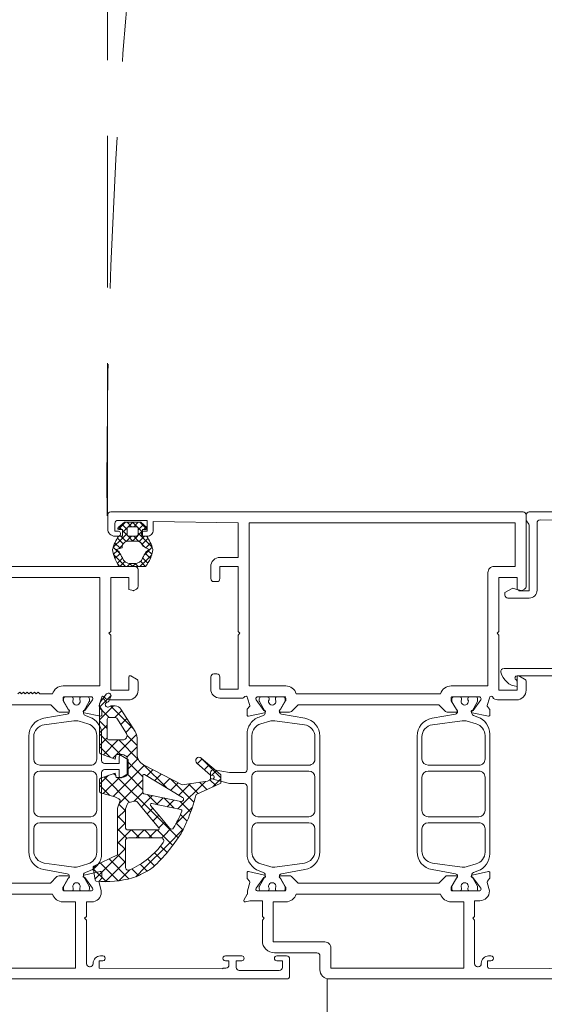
# Model space of a CAD drawing. Header units: millimetres. Extents: x 3652085 to 3778338, y -303702 to -273644.
# Tile 180 of 256: x 3692539 to 3692626, y -287262 to -287100. Entities that reach past the tile are written whole.
import ezdxf

# ---------------------------------------------------------------- set-up
doc = ezdxf.new("R2010")
doc.units = ezdxf.units.MM
doc.header["$PDMODE"] = 34
doc.linetypes.add('DASHED', pattern=[0.75, 0.5, -0.25])
doc.linetypes.add('HIDDEN2', pattern=[4.7625, 3.175, -1.5875])
doc.layers.add('!!!! BALCONY', color=7, linetype='Continuous')
doc.layers.add('DIM-03    (HAUSART)', color=111, linetype='Continuous', lineweight=5)
doc.styles.add('1-20 Eng HA', font='arial.ttf', dxfattribs={"height": 40})
doc.dimstyles.new('1-20 Eng HA', dxfattribs={"dimtxt": 40, "dimasz": 16, "dimexe": 16, "dimexo": 5, "dimgap": 5, "dimtad": 1, "dimdec": 0, "dimlfac": -1, "dimzin": 0, "dimdsep": 46, "dimtxsty": '1-20 Eng HA', "dimblk": 'OBLIQUE', "dimcen": 0.09, "dimdle": 16, "dimclrd": 256, "dimclre": 256, "dimclrt": 256, "dimadec": 0, "dimazin": 0, "dimtfac": 1, "dimtdec": 0, "dimtofl": 0, "dimtmove": 0, "dimatfit": 3, "dimldrblk": 'OBLIQUE', "dimfxl": 1, "dimtolj": 1, "dimtzin": 0, "dimlwe": 0, "dimarcsym": 0})

# ---------------------------------------------------------------- blocks, each defined once
blk = doc.blocks.new('_Oblique')
at = {"color": 0, "linetype": 'ByBlock', "lineweight": -2}
blk.add_line((-0.5, -0.5), (0.5, 0.5), dxfattribs=at)
blk = doc.blocks.new('*D489')
at = {"layer": 'Defpoints', "color": 0, "lineweight": 0, "transparency": 16777216}
for p in [(3693504.42, -287255.88), (3692504.52, -287257.7), (3693504.42, -287517)]:
    blk.add_point(p, dxfattribs=at)
at = {"layer": 'DIM-03    (HAUSART)', "linetype": 'HIDDEN2', "lineweight": 0, "transparency": 16777216}
for p, q in [((3693504.42, -287260.88), (3693504.42, -287533)), ((3692504.52, -287262.7), (3692504.52, -287533))]:
    blk.add_line(p, q, dxfattribs=at)
at = {"layer": 'DIM-03    (HAUSART)', "lineweight": -2, "transparency": 16777216}
blk.add_line((3692488.52, -287517), (3693520.42, -287517), dxfattribs=at)
at = {"layer": 'DIM-03    (HAUSART)', "lineweight": -2, "transparency": 16777216, "xscale": 16, "yscale": 16, "zscale": 16, "rotation": 180}
blk.add_blockref('_Oblique', (3692504.52, -287517), dxfattribs=at)
at = {"layer": 'DIM-03    (HAUSART)', "lineweight": -2, "transparency": 16777216, "xscale": 16, "yscale": 16, "zscale": 16}
blk.add_blockref('_Oblique', (3693504.42, -287517), dxfattribs=at)
at = {"layer": 'DIM-03    (HAUSART)', "lineweight": 0, "transparency": 16777216, "insert": (3693004.47, -287491.58), "char_height": 40, "attachment_point": 5, "style": '1-20 Eng HA'}
blk.add_mtext('\\A1;1000', dxfattribs=at)
blk = doc.blocks.new('W_02')
at = {"color": 252, "lineweight": 0}
for p, q in [((909.93, -8.22), (911.08, -7.07)), ((910.43, -8.27), (910.02, -7.85)), ((910.51, -7.43), (911.4, -8.32)), ((912.29, -7.07), (910.65, -8.7)), ((912.1, -7.82), (911.35, -7.07)), ((912.27, -7.07), (913.07, -7.87)), ((912.46, -7.82), (913.21, -7.07)), ((913.15, -7.95), (913.95, -8.75)), ((914.07, -7.41), (913.2, -8.28)), ((914.64, -8.24), (913.47, -7.07)), ((914.13, -8.27), (914.57, -7.83)), ((909.07, -11.2), (911.4, -8.87)), ((910.73, -10.69), (909.75, -9.71)), ((909.99, -9.37), (909.94, -9.42)), ((910.33, -9.37), (911.21, -10.25)), ((912.33, -10.17), (910.65, -8.49)), ((912.11, -9.37), (911.24, -10.24)), ((912.23, -10.17), (913.1, -9.3)), ((912.45, -9.37), (913.29, -10.21)), ((913.13, -9.26), (913.95, -8.44)), ((914.13, -9.84), (913.2, -8.92)), ((913.89, -9.71), (913.36, -10.24)), ((914.23, -9.37), (913.89, -9.71)), ((914.48, -10.04), (914.81, -9.7)), ((914.57, -9.37), (914.67, -9.47)), ((910.35, -12.43), (909.09, -11.16)), ((909.34, -10.5), (910.11, -11.28)), ((910.68, -10.8), (910.3, -11.18)), ((913.86, -10.66), (914.48, -10.04)), ((913.96, -10.88), (914.49, -11.41)), ((915.49, -11.2), (914.13, -9.84)), ((914.3, -12.33), (915.47, -11.16)), ((915.22, -10.5), (914.35, -11.37)), ((909.77, -11.71), (909.12, -12.36)), ((909.13, -12.42), (909.97, -13.25)), ((909.35, -13.04), (910.21, -12.18)), ((910.63, -12.97), (910.26, -13.35)), ((915.43, -12.41), (913.48, -14.37)), ((915.22, -13.06), (914.37, -12.21)), ((914.81, -11.73), (915.44, -12.36)), ((910.26, -13.35), (909.76, -13.84)), ((909.97, -13.25), (911.08, -14.37)), ((910.17, -14.37), (910.06, -14.26)), ((910.15, -14.37), (910.95, -13.57)), ((910.95, -13.57), (911, -13.52)), ((911.87, -13.85), (911.35, -14.37)), ((912.29, -14.37), (911.77, -13.85)), ((912.27, -14.37), (912.79, -13.85)), ((912.69, -13.85), (913.2, -14.37)), ((914.41, -14.37), (913.58, -13.54)), ((913.95, -13), (914.83, -13.87)), ((914.39, -14.37), (914.74, -14.01)), ((851.88, -36.37), (851.88, -36.37)), ((851.88, -36.37), (851.88, -36.37))]:
    blk.add_line(p, q, dxfattribs=at)
at = {"lineweight": 0}
for p, q in [((915.84, -35.65), (917.73, -37.55)), ((917.17, -36.14), (916.54, -36.77)), ((915.94, -37.37), (912.1, -41.21)), ((914.08, -38.14), (915.2, -39.26)), ((915.42, -37.36), (917.73, -39.67)), ((917.73, -37.7), (916.17, -39.26)), ((913.25, -39.43), (914.25, -40.43)), ((917.73, -39.82), (916.46, -41.09)), ((916.46, -40.52), (917.73, -41.79)), ((911.64, -42.07), (913.72, -44.14)), ((912.42, -40.72), (913.42, -41.72)), ((917.73, -41.95), (914.3, -45.37)), ((914.59, -42.96), (911.34, -46.22)), ((913.2, -42.23), (911.56, -43.87)), ((914.66, -42.96), (914.83, -43.14)), ((914.83, -43.14), (917.11, -45.41)), ((916.46, -42.64), (917.73, -43.91)), ((911.56, -44.1), (912.6, -45.14)), ((912.6, -45.14), (913.24, -45.78)), ((913.72, -44.14), (914.95, -45.37)), ((915.02, -45.44), (915.55, -45.98)), ((917.73, -44.07), (915.97, -45.82)), ((901.05, -45.9), (897.73, -49.22)), ((899.67, -47.07), (900.48, -47.87)), ((900.81, -46.09), (901.6, -46.87)), ((910.48, -47.08), (906.72, -50.83)), ((913.21, -46.46), (910.61, -49.06)), ((911.4, -46.07), (911.48, -46.15)), ((911.48, -46.15), (913.21, -47.88)), ((898.53, -48.04), (899.29, -48.81)), ((907.56, -48.59), (908.64, -49.67)), ((908.96, -47.87), (909.97, -48.88)), ((910.35, -47.14), (915.49, -52.27)), ((913.21, -48.58), (910.61, -51.18)), ((915.42, -48.5), (915.08, -48.83)), ((897.73, -49.37), (899.08, -50.72)), ((899.55, -49.52), (898.58, -50.49)), ((901.25, -49.94), (900.04, -51.15)), ((900.28, -49.8), (904.83, -54.34)), ((903.09, -50.22), (901.49, -51.82)), ((906.07, -49.37), (902.18, -53.25)), ((902.77, -50.17), (904.67, -52.07)), ((904.77, -50.04), (906, -51.27)), ((906.16, -49.31), (907.32, -50.47)), ((914.77, -49.15), (908.98, -54.94)), ((910.61, -49.52), (914.53, -53.44)), ((916.97, -49.06), (912.78, -53.26)), ((914.48, -49.15), (917.14, -51.8)), ((916.26, -48.8), (917.73, -50.27)), ((910.61, -51.64), (912.04, -53.07)), ((917.73, -50.43), (916.04, -52.12)), ((904.46, -53.09), (902.71, -54.85)), ((907.15, -52.53), (905.46, -54.21)), ((905.48, -52.88), (906.58, -53.98)), ((907.24, -52.51), (908.33, -53.61)), ((909.83, -51.96), (908.15, -53.65)), ((908.99, -52.14), (909.77, -52.92)), ((909.77, -52.92), (910.84, -53.99)), ((902.44, -54.07), (905.16, -56.8)), ((908.98, -54.94), (907.61, -56.3)), ((908.95, -54.22), (909.88, -55.15)), ((914.58, -53.58), (913.49, -54.67)), ((913.49, -54.52), (914.79, -55.82)), ((904.4, -55.27), (903.31, -56.36)), ((905.1, -56.69), (903.99, -57.81)), ((907.61, -56.3), (904.79, -59.13)), ((907.03, -56.54), (907.45, -56.97)), ((907.99, -55.38), (908.91, -56.31)), ((914.79, -55.49), (913.49, -56.79)), ((913.49, -56.64), (914.79, -57.94)), ((903.93, -57.68), (906.64, -60.4)), ((906.02, -57.65), (907.05, -58.68)), ((908.23, -57.81), (906.95, -59.09)), ((907.45, -56.97), (907.95, -57.47)), ((908.29, -57.81), (909.59, -59.11)), ((910.35, -57.81), (909.05, -59.11)), ((910.41, -57.81), (911.71, -59.11)), ((912.47, -57.81), (911.17, -59.11)), ((912.54, -57.81), (914.79, -60.06)), ((914.79, -57.61), (913.23, -59.17)), ((906.95, -59.09), (905.67, -60.37)), ((907.05, -58.68), (907.5, -59.13)), ((914.79, -59.74), (913.49, -61.04)), ((907.69, -60.47), (906.61, -61.55)), ((906.64, -60.4), (910.21, -63.97)), ((908.7, -61.58), (907.61, -62.67)), ((913.49, -60.88), (918.52, -65.91)), ((909.77, -62.63), (908.68, -63.72)), ((909.82, -62.58), (909.77, -62.63)), ((916.18, -62.59), (912.89, -65.87)), ((914.79, -61.86), (913.49, -63.16)), ((913.49, -63), (916.82, -66.34)), ((917.61, -63.28), (914.69, -66.2)), ((910.3, -64.23), (909.91, -64.61)), ((910.21, -63.97), (911.77, -65.53)), ((911.06, -63.47), (910.3, -64.23)), ((912.42, -64.23), (911.31, -65.33)), ((912.75, -64.39), (914.54, -66.18)), ((918.76, -64.25), (916.67, -66.33)), ((918.38, -63.66), (918.79, -64.06))]:
    blk.add_line(p, q, dxfattribs=at)
at = {"linetype": 'DASHED', "lineweight": 5, "ltscale": 50}
blk.add_lwpolyline([(7.58, 916.5, -0.413718), (916.51, -6.03, -0.413718)], format="xyb", dxfattribs=at)
at = {"color": 252, "lineweight": 0}
for points in [[(825.37, -6.83), (845.1, -6.68, -0.416523), (845.6, -7.18), (845.6, -18.27, 0.414161), (846.9, -19.57), (850.4, -19.57, 0.414214), (850.9, -19.07), (850.9, -18.67), (849.6, -17.92), (848.6, -18.28), (848.6, -18.37), (846.9, -18.37), (846.9, -7.58, -0.19885), (847.05, -7.22), (847.26, -7.02, 0.19885), (847.4, -6.66), (847.4, -5.87, 0.414227), (846.9, -5.37), (822.9, -5.37, 0.4142)], [(824.61, -32.37), (848.9, -32.37, -0.739503), (849.11, -33, 0.242223), (848.9, -33.41), (848.9, -34.15, 0.326592), (851.55, -31.8, 0.49432), (851.05, -31.17), (824.75, -31.17, -0.416011)], [(833.4, -80.72), (853.61, -80.57, 0.412055), (853.8, -80.37), (853.8, -79.37), (853.2, -79.37, -1.00125), (853.2, -78.57), (853.6, -78.57, -0.414214), (854.8, -79.77), (854.8, -79.87, 0.414214), (855.3, -80.37), (855.4, -80.37, 0.414214), (855.9, -79.87), (855.9, -72.67), (856.2, -72.37), (855.9, -72.07), (855.9, -69.47), (855.05, -69.47, -0.414214), (853.45, -67.87), (853.81, -66.45, 0.248868), (853.78, -66.27), (853.42, -65.83, -0.171386), (853.38, -65.7), (853.38, -64.87, -0.479656), (853.62, -64.68), (856.29, -65.27, -1.18732), (856.17, -65.64), (854.9, -67.4, 0.522696), (855.05, -67.87), (859.57, -67.87, 0.414214), (859.77, -67.67), (859.77, -67.32, 0.131688), (859.74, -67.22), (858.9, -65.77, -1), (858.9, -65.37), (860.4, -65.37, -0.17265), (860.72, -65.48), (861.81, -66.57), (885, -66.57), (886.09, -65.48, -0.17265), (886.4, -65.37), (887.9, -65.37, -1), (887.9, -65.77), (887.06, -67.22, 0.131688), (887.04, -67.32), (887.04, -67.67, 0.414214), (887.24, -67.87), (891.75, -67.87, 0.522696), (891.9, -67.4), (890.64, -65.64, -1.18732), (890.52, -65.27), (893.18, -64.68, -0.479656), (893.43, -64.87), (893.43, -65.7, -0.171386), (893.38, -65.83), (893.03, -66.27, 0.248868), (892.99, -66.45), (893.35, -67.87), (893.35, -68.32, 0.131627), (893.38, -68.42), (893.93, -69.37, -0.66317), (893.7, -69.66), (892.97, -69.47, 0.062522), (892.92, -69.47), (890.9, -69.47), (890.9, -72.07), (890.6, -72.37), (890.9, -72.67), (890.9, -76.07, -0.41421), (888.9, -78.07), (881.9, -78.07, 0.414214), (881.4, -78.57), (881.4, -80.87, -0.414214), (879.9, -82.37), (879.9, -82.37), (822.9, -82.37, -0.414214)]]:
    blk.add_lwpolyline(points, format="xyb", dxfattribs=at)
for points in [[(847.9, -5.37), (915.9, -5.37, -0.414214), (916.4, -5.87), (916.4, -8.17, -0.414214), (915.2, -9.37), (914.6, -9.37, -0.414214), (914.3, -9.07), (914.3, -8.87, -0.414214), (914.6, -8.57), (915.2, -8.57), (915.2, -7.27, 0.414214), (914.7, -6.77), (909.9, -6.77), (909.9, -8.57), (910.5, -8.57, -0.414214), (910.8, -8.87), (910.8, -9.07, -0.414214), (910.5, -9.37), (909.9, -9.37, -0.414214), (908.9, -8.37), (908.9, -6.97), (894.9, -7.17), (894.9, -12.87), (897.9, -12.87, -0.414214), (899.4, -14.37), (899.4, -16.37, -0.414214), (898.9, -16.87), (898.4, -16.87, -0.414214), (897.9, -16.37), (897.9, -14.37), (894.9, -14.37), (894.9, -25.07), (894.6, -25.37), (894.9, -25.67), (894.9, -34.57), (897.9, -34.57), (897.9, -32.57, -0.414214), (898.4, -32.07), (898.9, -32.07, -0.414214), (899.4, -32.57), (899.4, -34.57, -0.414214), (897.9, -36.07), (894.11, -36.07, -0.299438), (893.93, -35.95, 0.8147), (893.35, -36.07), (892.99, -37.28, 0.248868), (893.03, -37.47), (893.38, -37.91, -0.171386), (893.43, -38.03), (893.43, -38.86, -0.479656), (893.19, -39.06), (890.52, -38.47, -1.18732), (890.64, -38.09), (891.9, -36.34, 0.522696), (891.75, -35.87), (887.24, -35.87, 0.414214), (887.04, -36.07), (887.04, -36.41, 0.131688), (887.07, -36.51), (887.9, -37.97, -1), (887.9, -38.37), (886.4, -38.37, -0.17265), (886.09, -38.26), (885, -37.17), (861.81, -37.17), (860.72, -38.26, -0.17265), (860.4, -38.37), (858.9, -38.37, -1), (858.9, -37.97), (859.74, -36.51, 0.131688), (859.77, -36.41), (859.77, -36.07, 0.414214), (859.57, -35.87), (855.05, -35.87, 0.522696), (854.9, -36.34), (856.16, -38.09, -1.18732), (856.29, -38.47), (853.62, -39.06, -0.479656), (853.38, -38.86), (853.38, -38.03, -0.171386), (853.42, -37.91), (853.78, -37.47, 0.248868), (853.81, -37.28), (853.45, -36.07, 0.879905), (852.86, -35.99, -0.186234), (852.78, -36.11, -0.146116), (851.9, -36.37), (849, -36.37, -0.414214), (847.4, -34.77), (847.4, -33.38, -0.267946), (847.65, -32.94), (848.6, -32.4, -0.57735), (848.9, -32.57), (848.9, -34.77), (851.9, -34.77), (851.9, -25.67), (852.2, -25.37), (851.9, -25.07), (851.9, -16.17), (848.9, -16.17), (848.9, -18.17), (848.23, -18.35, -0.198991), (848.08, -18.33), (847.65, -18.08, -0.267858), (847.4, -17.65), (847.4, -5.87, -0.414214), (847.9, -5.37)], [(847.9, -5.37), (915.9, -5.37, -0.414214), (916.4, -5.87), (916.4, -8.17, -0.414214), (915.2, -9.37), (914.6, -9.37, -0.414214), (914.3, -9.07), (914.3, -8.87, -0.414214), (914.6, -8.57), (915.2, -8.57), (915.2, -7.27, 0.414214), (914.7, -6.77), (909.9, -6.77), (909.9, -8.57), (910.5, -8.57, -0.414214), (910.8, -8.87), (910.8, -9.07, -0.414214), (910.5, -9.37), (909.9, -9.37, -0.414214), (908.9, -8.37), (908.9, -6.97), (894.9, -7.17), (894.9, -12.87), (897.9, -12.87, -0.414214), (899.4, -14.37), (899.4, -16.37, -0.414214), (898.9, -16.87), (898.4, -16.87, -0.414214), (897.9, -16.37), (897.9, -14.37), (894.9, -14.37), (894.9, -25.07), (894.6, -25.37), (894.9, -25.67), (894.9, -34.57), (897.9, -34.57), (897.9, -32.57, -0.414214), (898.4, -32.07), (898.9, -32.07, -0.414214), (899.4, -32.57), (899.4, -34.57, -0.414214), (897.9, -36.07), (894.11, -36.07, -0.299438), (893.93, -35.95, 0.8147), (893.35, -36.07), (892.99, -37.28, 0.248868), (893.03, -37.47), (893.38, -37.91, -0.171386), (893.43, -38.03), (893.43, -38.86, -0.479656), (893.19, -39.06), (890.52, -38.47, -1.18732), (890.64, -38.09), (891.9, -36.34, 0.522696), (891.75, -35.87), (887.24, -35.87, 0.414214), (887.04, -36.07), (887.04, -36.41, 0.131688), (887.07, -36.51), (887.9, -37.97, -1), (887.9, -38.37), (886.4, -38.37, -0.17265), (886.09, -38.26), (885, -37.17), (861.81, -37.17), (860.72, -38.26, -0.17265), (860.4, -38.37), (858.9, -38.37, -1), (858.9, -37.97), (859.74, -36.51, 0.131688), (859.77, -36.41), (859.77, -36.07, 0.414214), (859.57, -35.87), (855.05, -35.87, 0.522696), (854.9, -36.34), (856.16, -38.09, -1.18732), (856.29, -38.47), (853.62, -39.06, -0.479656), (853.38, -38.86), (853.38, -38.03, -0.171386), (853.42, -37.91), (853.78, -37.47, 0.248868), (853.81, -37.28), (853.45, -36.07, 0.879905), (852.86, -35.99, -0.186234), (852.78, -36.11, -0.146116), (851.9, -36.37), (849, -36.37, -0.414214), (847.4, -34.77), (847.4, -33.38, -0.267946), (847.65, -32.94), (848.6, -32.4, -0.57735), (848.9, -32.57), (848.9, -34.77), (851.9, -34.77), (851.9, -25.67), (852.2, -25.37), (851.9, -25.07), (851.9, -16.17), (848.9, -16.17), (848.9, -18.17), (848.23, -18.35, -0.198991), (848.08, -18.33), (847.65, -18.08, -0.267858), (847.4, -17.65), (847.4, -5.87, -0.414214), (847.9, -5.37)], [(871.15, -7.17), (849.2, -7.17), (849.2, -14.37), (852.7, -14.37, -0.414214), (853.7, -15.37), (853.7, -34.07), (859.77, -34.07, -0.333976), (861.5, -35.37), (885.31, -35.37, -0.333976), (887.04, -34.07), (893.1, -34.07), (893.1, -7.17), (871.15, -7.17)], [(871.15, -7.17), (849.2, -7.17), (849.2, -14.37), (852.7, -14.37, -0.414214), (853.7, -15.37), (853.7, -34.07), (859.77, -34.07, -0.333976), (861.5, -35.37), (885.31, -35.37, -0.333976), (887.04, -34.07), (893.1, -34.07), (893.1, -7.17), (871.15, -7.17)], [(908.96, -11.57, 0.069459), (909.36, -13.05, 0.069459), (910.14, -14.37, -0.000593), (914.51, -14.37, 0.122996), (915.6, -11.58, 0.041051), (915.19, -10.43, 0.041051), (914.6, -9.37), (913.95, -9.37), (913.95, -8.27), (914.54, -8.27, 0.680876), (914.68, -7.92), (913.65, -7.07), (910.95, -7.07), (909.93, -7.92, 0.680876), (910.07, -8.27), (910.65, -8.27), (910.65, -9.37), (909.97, -9.37, 0.083739), (908.96, -11.57)], [(908.96, -11.57, 0.069459), (909.36, -13.05, 0.069459), (910.14, -14.37, -0.000593), (914.51, -14.37, 0.122996), (915.6, -11.58, 0.041051), (915.19, -10.43, 0.041051), (914.6, -9.37), (913.95, -9.37), (913.95, -8.27), (914.54, -8.27, 0.680876), (914.68, -7.92), (913.65, -7.07), (910.95, -7.07), (909.93, -7.92, 0.680876), (910.07, -8.27), (910.65, -8.27), (910.65, -9.37), (909.97, -9.37, 0.083739), (908.96, -11.57)], [(913.2, -9.07, -0.414224), (912.9, -9.37), (911.7, -9.37, -0.414214), (911.4, -9.07), (911.4, -8.12, -0.414214), (911.7, -7.82), (912.9, -7.82, -0.414224), (913.2, -8.12), (913.2, -9.07)], [(913.2, -9.07, -0.414224), (912.9, -9.37), (911.7, -9.37, -0.414214), (911.4, -9.07), (911.4, -8.12, -0.414214), (911.7, -7.82), (912.9, -7.82, -0.414224), (913.2, -8.12), (913.2, -9.07)], [(911.95, -13.85, -0.327724), (910.64, -13, 0.018786), (910.08, -11.95), (909.58, -11.57), (910.13, -11.27, -0.004698), (910.62, -11.01, -0.188328), (910.99, -10.39, -0.16928), (911.61, -10.17), (913, -10.17, -0.162938), (913.6, -10.37, -0.194317), (913.99, -11.01, -0.010338), (914.02, -11.27), (915.02, -11.57), (914.51, -11.95, -0.002095), (913.97, -12.95, -0.349495), (912.66, -13.85), (911.95, -13.85)], [(911.95, -13.85, -0.327724), (910.64, -13, 0.018786), (910.08, -11.95), (909.58, -11.57), (910.13, -11.27, -0.004698), (910.62, -11.01, -0.188328), (910.99, -10.38, -0.16928), (911.61, -10.17), (913, -10.17, -0.162938), (913.6, -10.37, -0.194317), (913.99, -11.01, -0.010338), (914.02, -11.27), (915.02, -11.57), (914.51, -11.95, -0.002095), (913.97, -12.95, -0.349495), (912.66, -13.85), (911.95, -13.85)], [(853.39, -61.73), (853.39, -42.01, -0.315172), (855.36, -39.19), (856.07, -38.93, 0.466299), (856.33, -38.21), (855.43, -36.65, -0.131644), (855.4, -36.55), (855.4, -36.17, -0.414214), (855.7, -35.87), (856.57, -35.87), (856.84, -35.92, -0.363799), (857, -36.11), (857, -36.33, 1.696128), (858.05, -36.33), (858.05, -36.11, -0.363979), (858.22, -35.92), (858.49, -35.87), (859.35, -35.87, -0.414214), (859.65, -36.17), (859.65, -36.55, -0.131641), (859.63, -36.65), (858.75, -38.17, 0.127337), (858.72, -38.27), (858.72, -38.31, 0.363431), (859.05, -38.71), (862.91, -39.4, -0.363431), (865.39, -42.35), (865.39, -61.39, -0.363431), (862.91, -64.34), (859.05, -65.03, 0.363431), (858.72, -65.42), (858.72, -65.47, 0.127337), (858.75, -65.56), (859.63, -67.08, -0.131641), (859.65, -67.18), (859.65, -67.57, -0.414214), (859.35, -67.87), (858.49, -67.87), (858.22, -67.82, -0.363979), (858.05, -67.62), (858.05, -67.41, 1.696128), (857, -67.41), (857, -67.62, -0.363799), (856.84, -67.82), (856.57, -67.87), (855.7, -67.87, -0.414214), (855.4, -67.57), (855.4, -67.18, -0.131644), (855.43, -67.08), (856.33, -65.53, 0.466299), (856.07, -64.81), (855.36, -64.55, -0.315172), (853.39, -61.73)], [(853.39, -61.73), (853.39, -42.01, -0.315172), (855.36, -39.19), (856.07, -38.93, 0.466299), (856.33, -38.21), (855.43, -36.65, -0.131644), (855.4, -36.55), (855.4, -36.17, -0.414214), (855.7, -35.87), (856.57, -35.87), (856.84, -35.92, -0.363799), (857, -36.11), (857, -36.33, 1.696128), (858.05, -36.33), (858.05, -36.11, -0.363979), (858.22, -35.92), (858.49, -35.87), (859.35, -35.87, -0.414214), (859.65, -36.17), (859.65, -36.55, -0.131641), (859.63, -36.65), (858.75, -38.17, 0.127337), (858.72, -38.27), (858.72, -38.31, 0.363431), (859.05, -38.71), (862.91, -39.4, -0.363431), (865.39, -42.35), (865.39, -61.39, -0.363431), (862.91, -64.34), (859.05, -65.03, 0.363431), (858.72, -65.42), (858.72, -65.47, 0.127337), (858.75, -65.56), (859.63, -67.08, -0.131641), (859.65, -67.18), (859.65, -67.57, -0.414214), (859.35, -67.87), (858.49, -67.87), (858.22, -67.82, -0.363979), (858.05, -67.62), (858.05, -67.41, 1.696128), (857, -67.41), (857, -67.62, -0.363799), (856.84, -67.82), (856.57, -67.87), (855.7, -67.87, -0.414214), (855.4, -67.57), (855.4, -67.18, -0.131644), (855.43, -67.08), (856.33, -65.53, 0.466299), (856.07, -64.81), (855.36, -64.55, -0.315172), (853.39, -61.73)], [(881.42, -61.39), (881.42, -42.35, -0.363431), (883.89, -39.4), (887.75, -38.71, 0.363431), (888.08, -38.31), (888.08, -38.27, 0.127337), (888.06, -38.17), (887.18, -36.65, -0.131641), (887.15, -36.55), (887.15, -36.17, -0.414214), (887.45, -35.87), (888.32, -35.87), (888.59, -35.92, -0.363979), (888.75, -36.11), (888.75, -36.33, 1.696128), (889.8, -36.33), (889.8, -36.11, -0.363799), (889.97, -35.92), (890.24, -35.87), (891.1, -35.87, -0.414214), (891.4, -36.17), (891.4, -36.55, -0.131644), (891.38, -36.65), (890.48, -38.21, 0.466299), (890.74, -38.93), (891.45, -39.19, -0.153856), (892.88, -40.29, -0.153856), (893.42, -42.01), (893.43, -47.86, 0.413718), (893.93, -48.36), (896.3, -48.36), (898.87, -47.9, -0.464204), (899.45, -48.39), (899.45, -49.32), (896.3, -50.16), (893.93, -50.16, 0.414112), (893.43, -50.66), (893.42, -61.73, -0.315172), (891.45, -64.55), (890.74, -64.81, 0.466299), (890.48, -65.53), (891.38, -67.08, -0.131644), (891.4, -67.18), (891.4, -67.57, -0.414214), (891.1, -67.87), (890.24, -67.87), (889.97, -67.82, -0.363799), (889.8, -67.62), (889.8, -67.41, 1.696128), (888.75, -67.41), (888.75, -67.62, -0.363979), (888.59, -67.82), (888.32, -67.87), (887.45, -67.87, -0.414214), (887.15, -67.57), (887.15, -67.18, -0.131641), (887.18, -67.08), (888.06, -65.56, 0.127337), (888.08, -65.47), (888.08, -65.42, 0.363431), (887.75, -65.03), (883.89, -64.34, -0.363431), (881.42, -61.39)], [(881.42, -61.39), (881.42, -42.35, -0.363431), (883.89, -39.4), (887.75, -38.71, 0.363431), (888.08, -38.31), (888.08, -38.27, 0.127337), (888.06, -38.17), (887.18, -36.65, -0.131641), (887.15, -36.55), (887.15, -36.17, -0.414214), (887.45, -35.87), (888.32, -35.87), (888.59, -35.92, -0.363979), (888.75, -36.11), (888.75, -36.33, 1.696128), (889.8, -36.33), (889.8, -36.11, -0.363799), (889.97, -35.92), (890.24, -35.87), (891.1, -35.87, -0.414214), (891.4, -36.17), (891.4, -36.55, -0.131644), (891.38, -36.65), (890.48, -38.21, 0.466299), (890.74, -38.93), (891.45, -39.19, -0.153856), (892.88, -40.29, -0.153856), (893.42, -42.01), (893.43, -47.86, 0.413718), (893.93, -48.36), (896.3, -48.36), (898.87, -47.9, -0.464204), (899.45, -48.39), (899.45, -49.32), (896.3, -50.16), (893.93, -50.16, 0.414112), (893.43, -50.66), (893.42, -61.73, -0.315172), (891.45, -64.55), (890.74, -64.81, 0.466299), (890.48, -65.53), (891.38, -67.08, -0.131644), (891.4, -67.18), (891.4, -67.57, -0.414214), (891.1, -67.87), (890.24, -67.87), (889.97, -67.82, -0.363799), (889.8, -67.62), (889.8, -67.41, 1.696128), (888.75, -67.41), (888.75, -67.62, -0.363979), (888.59, -67.82), (888.32, -67.87), (887.45, -67.87, -0.414214), (887.15, -67.57), (887.15, -67.18, -0.131641), (887.18, -67.08), (888.06, -65.56, 0.127337), (888.08, -65.47), (888.08, -65.42, 0.363431), (887.75, -65.03), (883.89, -64.34, -0.363431), (881.42, -61.39)], [(864.58, -44.29), (864.59, -42.46, 0.375764), (862.85, -40.47), (857.96, -39.82, 0.107262), (857.11, -39.89), (855.66, -40.33, 0.338057), (854.18, -42.26), (854.18, -46.12, 0.414362), (855.18, -47.12), (863.58, -47.12, 0.414082), (864.58, -46.12), (864.58, -44.29)], [(864.58, -44.29), (864.59, -42.46, 0.375764), (862.85, -40.47), (857.96, -39.82, 0.107262), (857.11, -39.89), (855.66, -40.33, 0.338057), (854.18, -42.26), (854.18, -46.12, 0.414362), (855.18, -47.12), (863.58, -47.12, 0.414082), (864.58, -46.12), (864.58, -44.29)], [(882.22, -46.12, 0.303255), (882.84, -47.04, 0.098463), (883.22, -47.12), (891.62, -47.12, 0.414362), (892.62, -46.12), (892.62, -42.26, 0.338057), (891.15, -40.33), (889.69, -39.89, 0.107262), (888.85, -39.82), (883.96, -40.47, 0.375764), (882.22, -42.46), (882.22, -46.12)], [(882.22, -46.12, 0.303255), (882.84, -47.04, 0.098463), (883.22, -47.12), (891.62, -47.12, 0.414362), (892.62, -46.12), (892.62, -42.26, 0.338057), (891.15, -40.33), (889.69, -39.89, 0.107262), (888.85, -39.82), (883.96, -40.47, 0.375764), (882.22, -42.46), (882.22, -46.12)], [(854.18, -51.87), (854.18, -54.62, 0.414065), (855.18, -55.62), (863.58, -55.62, 0.414345), (864.58, -54.61), (864.58, -49.11, 0.414082), (863.58, -48.12), (855.18, -48.12, 0.41423), (854.18, -49.12), (854.18, -51.87)], [(854.18, -51.87), (854.18, -54.62, 0.414065), (855.18, -55.62), (863.58, -55.62, 0.414345), (864.58, -54.61), (864.58, -49.11, 0.414082), (863.58, -48.12), (855.18, -48.12, 0.41423), (854.18, -49.12), (854.18, -51.87)], [(883.23, -48.12, 0.414082), (882.23, -49.11), (882.22, -54.61, 0.414345), (883.22, -55.62), (891.63, -55.62, 0.414065), (892.63, -54.62), (892.63, -49.12, 0.41423), (891.63, -48.12), (883.23, -48.12)], [(883.23, -48.12, 0.414082), (882.23, -49.11), (882.22, -54.61, 0.414345), (883.22, -55.62), (891.63, -55.62, 0.414065), (892.63, -54.62), (892.63, -49.12, 0.41423), (891.63, -48.12), (883.23, -48.12)], [(854.18, -59.55), (854.18, -61.48, 0.338057), (855.66, -63.41), (857.11, -63.85, 0.107262), (857.96, -63.92), (862.85, -63.26, 0.375764), (864.59, -61.28), (864.58, -57.61, 0.414082), (863.58, -56.62), (855.18, -56.62, 0.414362), (854.18, -57.62), (854.18, -59.55)], [(854.18, -59.55), (854.18, -61.48, 0.338057), (855.66, -63.41), (857.11, -63.85, 0.107262), (857.96, -63.92), (862.85, -63.26, 0.375764), (864.59, -61.28), (864.58, -57.61, 0.414082), (863.58, -56.62), (855.18, -56.62, 0.414362), (854.18, -57.62), (854.18, -59.55)], [(892.62, -59.55), (892.62, -57.62, 0.414362), (891.62, -56.62), (883.22, -56.62, 0.414082), (882.22, -57.61), (882.22, -61.28, 0.375764), (883.96, -63.26), (888.85, -63.92, 0.107262), (889.69, -63.85), (891.15, -63.41, 0.338057), (892.62, -61.48), (892.62, -59.55)], [(892.62, -59.55), (892.62, -57.62, 0.414362), (891.62, -56.62), (883.22, -56.62, 0.414082), (882.22, -57.61), (882.22, -61.28, 0.375764), (883.96, -63.26), (888.85, -63.92, 0.107262), (889.69, -63.85), (891.15, -63.41, 0.338057), (892.62, -61.48), (892.62, -59.55)], [(868.65, -80.57), (879.6, -80.57), (879.6, -77.27, -0.414214), (880.6, -76.27), (889.1, -76.27), (889.1, -69.67), (887.04, -69.67, -0.333976), (885.31, -68.37), (861.5, -68.37, -0.333976), (859.77, -69.67), (857.7, -69.67), (857.7, -80.57), (868.65, -80.57)], [(868.65, -80.57), (879.6, -80.57), (879.6, -77.27, -0.414214), (880.6, -76.27), (889.1, -76.27), (889.1, -69.67), (887.04, -69.67, -0.333976), (885.31, -68.37), (861.5, -68.37, -0.333976), (859.77, -69.67), (857.7, -69.67), (857.7, -80.57), (868.65, -80.57)]]:
    blk.add_lwpolyline(points, format="xyb", close=True, dxfattribs=at)
at = {"lineweight": 0}
for points in [[(935.99, -37.17), (925.8, -37.17), (924.74, -38.22, -0.198986), (924.39, -38.37), (922.89, -38.37, -1), (922.89, -37.97), (923.73, -36.51, 0.131688), (923.76, -36.41), (923.76, -36.07, 0.414214), (923.56, -35.87), (919.04, -35.87, 0.541749), (918.9, -36.35), (920.15, -38.09, -1.18732), (920.27, -38.47), (917.61, -39.06, -0.479656), (917.37, -38.86), (917.37, -38.03, -0.171386), (917.41, -37.91), (917.76, -37.47, 0.248868), (917.8, -37.28), (917.44, -36.07, 0.879905), (916.85, -35.99, -0.186234), (916.77, -36.11, -0.146116), (915.89, -36.37), (912.99, -36.37, -0.414214), (911.39, -34.77), (911.39, -33.38, -0.267946), (911.64, -32.94), (912.59, -32.4, -0.57735), (912.89, -32.57), (912.89, -34.77), (915.89, -34.77), (915.89, -25.67), (916.19, -25.37), (915.89, -25.07), (915.89, -16.17), (912.89, -16.17), (912.89, -18.17), (912.22, -18.35, -0.198991), (912.07, -18.33), (911.64, -18.08, -0.267858), (911.39, -17.65), (911.39, -14.87, -0.414214), (911.89, -14.37), (911.89, -14.37), (949.89, -14.37, -0.198913)], [(944.09, -16.17), (930.89, -16.17), (930.89, -16.17), (917.69, -16.17), (917.69, -34.07), (923.76, -34.07, -0.332383), (925.49, -35.37), (927.59, -35.37), (927.89, -35.07), (928.19, -35.37), (928.49, -35.07), (928.79, -35.37), (929.09, -35.07), (929.39, -35.37), (929.69, -35.07), (929.99, -35.37), (930.29, -35.07), (930.59, -35.37), (930.89, -35.07), (931.19, -35.37)], [(949.9, -82.37), (886.9, -82.37, -0.414214), (886.4, -81.87), (886.4, -79.07, -0.414214), (886.9, -78.57), (888.5, -78.57, -1), (888.5, -79.37), (887.6, -79.37), (887.6, -80.47, 0.414214), (888.1, -80.97), (894.7, -80.97, 0.414214), (895.2, -80.47), (895.2, -79.37), (894.3, -79.37, -1), (894.3, -78.57), (897, -78.57, -1.00001), (897, -79.37), (896.4, -79.37), (896.4, -80.07, 0.414214), (896.9, -80.57), (897.4, -80.57), (897.4, -80.72), (917.8, -80.57), (917.8, -79.37), (917.2, -79.37, -1.00125), (917.2, -78.57), (917.6, -78.57, -0.414214), (918.8, -79.77), (918.8, -79.87, 0.414214), (919.3, -80.37), (919.4, -80.37, 0.414214), (919.9, -79.87), (919.9, -72.67), (920.2, -72.37), (919.9, -72.07), (919.9, -69.67), (919.05, -69.67, -0.414214), (917.45, -68.07), (917.45, -67.87), (917.81, -66.45, 0.248868), (917.78, -66.27), (917.42, -65.83, -0.171386), (917.38, -65.7), (917.38, -64.87, -0.479656), (917.62, -64.68), (920.29, -65.27, -1.18732), (920.17, -65.64), (918.9, -67.4, 0.522696), (919.05, -67.87), (923.57, -67.87, 0.414214), (923.77, -67.67), (923.77, -67.32, 0.131688), (923.74, -67.22), (922.9, -65.77, -1), (922.9, -65.37), (924.4, -65.37, -0.198912), (924.76, -65.51), (925.81, -66.57), (936, -66.57)], [(949.9, -82.37), (886.9, -82.37, -0.414214), (886.4, -81.87), (886.4, -79.07, -0.414214), (886.9, -78.57), (888.5, -78.57, -1), (888.5, -79.37), (887.6, -79.37), (887.6, -80.47, 0.414214), (888.1, -80.97), (894.7, -80.97, 0.414214), (895.2, -80.47), (895.2, -79.37), (894.3, -79.37, -1), (894.3, -78.57), (897, -78.57, -1.00001), (897, -79.37), (896.4, -79.37), (896.4, -80.07, 0.414214), (896.9, -80.57), (897.4, -80.57), (897.4, -80.72), (917.8, -80.57), (917.8, -79.37), (917.2, -79.37, -1.00125), (917.2, -78.57), (917.6, -78.57, -0.414214), (918.8, -79.77), (918.8, -79.87, 0.414214), (919.3, -80.37), (919.4, -80.37, 0.414214), (919.9, -79.87), (919.9, -72.67), (920.2, -72.37), (919.9, -72.07), (919.9, -69.67), (919.05, -69.67, -0.414214), (917.45, -68.07), (917.45, -67.87), (917.81, -66.45, 0.248868), (917.78, -66.27), (917.42, -65.83, -0.171386), (917.38, -65.7), (917.38, -64.87, -0.479656), (917.62, -64.68), (920.29, -65.27, -1.18732), (920.17, -65.64), (918.9, -67.4, 0.522696), (919.05, -67.87), (923.57, -67.87, 0.414214), (923.77, -67.67), (923.77, -67.32, 0.131688), (923.74, -67.22), (922.9, -65.77, -1), (922.9, -65.37), (924.4, -65.37, -0.198912), (924.76, -65.51), (925.81, -66.57), (936, -66.57)]]:
    blk.add_lwpolyline(points, format="xyb", dxfattribs=at)
for points in [[(912.29, -65.72, -0.037771), (910.54, -64.96, -0.037771), (908.92, -63.95, -0.034603), (906.42, -61.32, -0.034603), (904.3, -58.37, -0.03401), (903.33, -56.39, -0.042848), (901.83, -51.97), (897.84, -50.15, -0.293706), (897.73, -49.97), (897.73, -48.82, -0.219109), (897.8, -48.67), (900.97, -45.95, -0.98769), (901.7, -46.78), (899.46, -48.79, -0.214808), (899.38, -48.82), (899.16, -48.79, 1.000177), (899.09, -49.39), (899.38, -49.42, -0.203939), (899.55, -49.52, 0.194807), (899.94, -49.75), (904.13, -50.37), (910.48, -47.07, 0.137361), (911.27, -46.34, 0.137361), (911.56, -45.3), (911.56, -42.64, -0.144471), (911.88, -41.55), (914.25, -37.89, -0.267949), (915.16, -37.36), (915.86, -37.36, -0.196262), (916.08, -37.45, 1.358418), (916.45, -36.74, -0.245415), (916.22, -36.56), (915.88, -35.83, -0.889946), (916.59, -35.39), (917.64, -36.72, -0.168878), (917.73, -36.98), (917.73, -45.04, -0.315341), (917.59, -45.23), (915.19, -46.11), (915, -45.37), (913.99, -45.37, 0.212432), (913.21, -45.81), (913.21, -48.71, 0.150444), (913.64, -49.07, 0.093981), (913.99, -49.15), (915, -49.15), (915.19, -48.42), (917.59, -49.29, -0.315299), (917.73, -49.49), (917.73, -51.47, -0.334813), (917.58, -51.68), (915.24, -52.35, 0.125222), (914.38, -52.84, 0.288651), (914.36, -52.95), (914.79, -54.19), (914.79, -61.92), (918.68, -63.8, -0.326691), (918.79, -64.01), (918.49, -66.1, -0.34898), (918.31, -66.27, -0.088383), (912.29, -65.72)], [(926.93, -64.34), (923.07, -65.03, 0.363431), (922.74, -65.42), (922.74, -65.47, 0.127337), (922.77, -65.56), (923.64, -67.08, -0.131641), (923.67, -67.18), (923.67, -67.57, -0.414214), (923.37, -67.87), (922.5, -67.87), (922.24, -67.82, -0.363979), (922.07, -67.62), (922.07, -67.41, 1.696128), (921.02, -67.41), (921.02, -67.62, -0.363799), (920.85, -67.82), (920.58, -67.87), (919.72, -67.87, -0.414214), (919.42, -67.57), (919.42, -67.18, -0.131644), (919.45, -67.08), (920.35, -65.53, 0.466299), (920.08, -64.81), (919.38, -64.55, -0.153856), (917.95, -63.45, -0.153856), (917.4, -61.73), (917.4, -48.36, 0.414117), (916.9, -47.86), (914.5, -47.86), (914.5, -49.01, -0.577331), (914.2, -49.19), (913.1, -48.55, -0.267965), (913, -48.38), (913, -46.34, -0.267965), (913.1, -46.17), (914.2, -45.53, -0.577331), (914.5, -45.71), (914.5, -46.86), (916.9, -46.86, 0.414345), (917.4, -46.36), (917.4, -42.01, -0.315172), (919.38, -39.19), (920.08, -38.93, 0.466299), (920.35, -38.21), (919.45, -36.65, -0.131644), (919.42, -36.55), (919.42, -36.17, -0.414214), (919.72, -35.87), (920.58, -35.87), (920.85, -35.92, -0.363799), (921.02, -36.11), (921.02, -36.33, 1.696128), (922.07, -36.33), (922.07, -36.11, -0.363979), (922.24, -35.92), (922.5, -35.87), (923.37, -35.87, -0.414214), (923.67, -36.17), (923.67, -36.55, -0.131641), (923.64, -36.65), (922.77, -38.17, 0.127337), (922.74, -38.27), (922.74, -38.31, 0.363431), (923.07, -38.71), (926.93, -39.4, -0.363431), (929.4, -42.35), (929.4, -61.39, -0.363431), (926.93, -64.34)], [(915.03, -42.96), (916.16, -42.96, 0.414242), (916.46, -42.66), (916.46, -39.56, 0.414286), (916.16, -39.26), (915.17, -39.26, 0.254568), (914.92, -39.4), (913.31, -41.88, 0.594259), (913.9, -42.96), (915.03, -42.96)], [(928.6, -44.29), (928.6, -42.46, 0.375764), (926.87, -40.47), (921.98, -39.82, 0.107262), (921.13, -39.89), (919.67, -40.33, 0.338057), (918.2, -42.26), (918.2, -46.12, 0.414362), (919.2, -47.12), (927.6, -47.12, 0.414082), (928.6, -46.12), (928.6, -44.29)], [(910.45, -51.83, 0.354754), (910.61, -51.64), (910.61, -48.84, 0.583728), (910.31, -48.67), (904.07, -52.43, 0.844982), (904.34, -53.12), (910.45, -51.83)], [(918.2, -51.87), (918.2, -54.62, 0.414065), (919.2, -55.62), (927.6, -55.62, 0.414345), (928.6, -54.61), (928.6, -49.11, 0.414082), (927.6, -48.12), (919.19, -48.12, 0.41423), (918.19, -49.12), (918.2, -51.87)], [(907.77, -55.65), (909.34, -53.76, 0.319056), (909.35, -53.53, 0.319056), (909.14, -53.44), (904.32, -54.45, 0.465262), (904.17, -54.72, 0.044321), (905.55, -57.46, 0.519599), (906.2, -57.54), (907.77, -55.65)], [(909.71, -55.35), (907.94, -57.48, 0.635189), (908.09, -57.81), (912.99, -57.81, 0.41422), (913.49, -57.31), (913.49, -54.49), (913.46, -54.33), (913.21, -53.61, 0.251568), (912.87, -53.28), (911.99, -53.06, 0.290915), (911.47, -53.22), (909.71, -55.35)], [(924.42, -63.59), (926.87, -63.26, 0.375764), (928.6, -61.28), (928.6, -57.61, 0.414082), (927.6, -56.62), (919.2, -56.62, 0.414362), (918.2, -57.62), (918.2, -61.48, 0.338057), (919.67, -63.41), (921.13, -63.85, 0.107262), (921.98, -63.92), (924.42, -63.59)], [(907.25, -59.9, 0.128799), (912.79, -64.41, 0.539644), (913.49, -63.95), (913.49, -59.61, 0.414225), (912.99, -59.11), (907.65, -59.11, 0.614186), (907.25, -59.9)], [(930.9, -80.57), (921.7, -80.57), (921.7, -69.67), (923.77, -69.67, 0.333976), (925.5, -68.37), (936.31, -68.37, 0.332462), (938.04, -69.67), (940.1, -69.67), (940.1, -80.57), (930.9, -80.57)], [(930.9, -80.57), (940.1, -80.57), (940.1, -69.67), (938.04, -69.67, -0.333976), (936.31, -68.37), (925.5, -68.37, -0.333976), (923.77, -69.67), (921.7, -69.67), (921.7, -80.57), (930.9, -80.57)]]:
    blk.add_lwpolyline(points, format="xyb", close=True, dxfattribs=at)

msp = doc.modelspace()

# ---------------------------------------------------------------- hatches: boundary and pattern name
at = {"layer": '!!!! BALCONY', "linetype": 'Continuous', "lineweight": 13}
h = msp.add_hatch(dxfattribs=at)
h.set_pattern_fill('NET', color=252, scale=50, angle=360, style=0)
h.set_pattern_definition([(360, (3890868.33, -423156.34), (8e-14, 158.75), []), (90, (3890868.33, -423156.34), (-158.75, 9e-14), [])])
h.paths.add_polyline_path([(3692529.26, -287351.47), (3692529.26, -287353.84), (3692530.84, -287355.42), (3692530.84, -287357), (3692529.66, -287357), (3692528.47, -287361.75), (3692528.47, -287369.65), (3692529.26, -287369.65), (3692528.47, -287380.72), (3692528.47, -287384.67), (3692526.89, -287386.25), (3692527.68, -287386.25), (3692527.68, -287387.83), (3692529.26, -287390.99), (3692529.26, -287392.57), (3692530.05, -287393.36), (3692530.05, -287396.52), (3692529.1, -287397.47), (3692529.52, -287401.27), (3692529.52, -287407.26), (3692529.04, -287407.74), (3692527.46, -287408.53), (3692515.6, -287408.53), (3692514.81, -287407.74), (3692510.86, -287406.95), (3692509.64, -287406.95), (3692491.1, -287406.95), (3692489.52, -287406.16), (3692483.2, -287405.37), (3692478.45, -287405.37), (3692476.87, -287406.95), (3692468.97, -287406.16), (3692467.39, -287406.16), (3692462.43, -287406.16), (3692461.64, -287406.95), (3692452.15, -287406.95), (3692450.57, -287408.53), (3692448.2, -287408.53), (3692448.2, -287409.32), (3692445.04, -287408.53), (3692444.25, -287408.53), (3692443.46, -287407.74), (3692443.46, -287406.16), (3692433.54, -287406.16), (3692431.41, -287405.37), (3692429.04, -287406.16), (3692428.66, -287406.16), (3692428.66, -287406.16), (3692423.92, -287406.16), (3692423.13, -287406.95), (3692417.59, -287406.95), (3692416.01, -287408.53), (3692413.64, -287408.53), (3692413.83, -287406.91), (3692410.06, -287407.26), (3692408.11, -287408.53), (3692407.32, -287408.53), (3692404.95, -287406.16), (3692378.86, -287406.16), (3692378.86, -287406.95), (3692369.38, -287406.16), (3692364.64, -287406.16), (3692363.85, -287405.37), (3692357.52, -287404.58), (3692351.99, -287404.58), (3692351.2, -287405.37), (3692347.25, -287405.37), (3692346.46, -287406.16), (3692343.3, -287406.16), (3692342.51, -287406.95), (3692340.14, -287406.95), (3692340.14, -287406.16), (3692337.76, -287408.53), (3692336.18, -287408.53), (3692334.22, -287407.6), (3692330.79, -287408.29), (3692328.28, -287408.53), (3692326.7, -287408.53), (3692325.12, -287406.95), (3692323.25, -287406.95), (3692309.56, -287406.95), (3692308.34, -287406.95), (3692308.34, -287407.74), (3692304.38, -287407.74), (3692303.59, -287408.53), (3692291.74, -287408.53), (3692290.16, -287407.74), (3692289.37, -287406.95), (3692288.58, -287406.95), (3692283.66, -287406.95), (3692282.08, -287406.16), (3692275.76, -287405.37), (3692271.02, -287405.37), (3692269.44, -287406.95), (3692261.53, -287406.16), (3692259.95, -287406.16), (3692254.99, -287406.16), (3692254.2, -287406.95), (3692244.72, -287406.95), (3692243.14, -287408.53), (3692240.77, -287408.53), (3692240.77, -287409.32), (3692237.6, -287408.53), (3692236.81, -287408.53), (3692236.02, -287407.74), (3692236.02, -287406.16), (3692226.11, -287406.16), (3692223.98, -287405.37), (3692221.61, -287406.16), (3692221.22, -287406.16), (3692221.22, -287406.16), (3692216.48, -287406.16), (3692215.69, -287406.95), (3692212.63, -287406.95), (3692212.63, -287688.01), (3692965.81, -287688.01), (3692992.63, -287776.38), (3693016.2, -287599.65), (3693039.55, -287688.01), (3693796.2, -287688.01), (3693796.2, -287406.95), (3693793.25, -287406.95), (3693787.72, -287406.16), (3693787.33, -287406.16), (3693784.96, -287405.37), (3693782.83, -287406.16), (3693773.71, -287406.16), (3693772.92, -287406.95), (3693772.92, -287408.53), (3693771.34, -287408.53), (3693770.54, -287409.32), (3693766.59, -287409.32), (3693765.01, -287407.74), (3693764.22, -287407.74), (3693754.74, -287406.95), (3693753.95, -287406.16), (3693748.99, -287406.16), (3693748.99, -287406.16), (3693747.41, -287406.16), (3693746.62, -287406.95), (3693738.71, -287406.95), (3693737.13, -287405.37), (3693733.18, -287405.37), (3693732.39, -287406.16), (3693726.86, -287406.16), (3693725.28, -287406.95), (3693719.57, -287406.95), (3693717.99, -287408.53), (3693705.35, -287408.53), (3693700.6, -287407.74), (3693700.6, -287406.95), (3693699.38, -287406.95), (3693684.61, -287406.95), (3693683.03, -287408.53), (3693680.66, -287408.53), (3693678.15, -287408.29), (3693674.72, -287407.6), (3693671.69, -287409.04), (3693670.39, -287407.74), (3693667.22, -287407.74), (3693665.64, -287406.16), (3693662.48, -287406.16), (3693657.74, -287405.37), (3693656.95, -287404.58), (3693651.42, -287404.58), (3693650.63, -287405.37), (3693645.09, -287405.37), (3693644.3, -287406.16), (3693639.56, -287406.16), (3693638.77, -287406.95), (3693630.08, -287406.95), (3693604.78, -287406.16), (3693604.78, -287406.95), (3693603.2, -287406.95), (3693602.41, -287407.74), (3693602.41, -287408.53), (3693600.83, -287408.53), (3693598.88, -287407.26), (3693595.11, -287406.91), (3693595.3, -287408.53), (3693592.14, -287408.53), (3693590.56, -287406.95), (3693585.81, -287406.95), (3693580.28, -287406.16), (3693579.9, -287406.16), (3693577.53, -287405.37), (3693575.4, -287406.16), (3693566.27, -287406.16), (3693565.48, -287406.95), (3693565.48, -287408.53), (3693563.9, -287408.53), (3693563.11, -287409.32), (3693559.16, -287409.32), (3693557.58, -287407.74), (3693556.79, -287407.74), (3693547.3, -287406.95), (3693546.51, -287406.16), (3693541.55, -287406.16), (3693541.55, -287406.16), (3693539.97, -287406.16), (3693539.18, -287406.95), (3693531.28, -287406.95), (3693529.7, -287405.37), (3693525.74, -287405.37), (3693524.95, -287406.16), (3693519.42, -287406.16), (3693517.84, -287406.95), (3693498.08, -287406.95), (3693498.08, -287407.74), (3693494.13, -287407.74), (3693493.34, -287408.53), (3693480.69, -287408.53), (3693479.42, -287407.26), (3693479.42, -287402.21), (3693479.42, -287401.27), (3693479.68, -287398.9), (3693479.68, -287397.32), (3693478.89, -287396.52), (3693478.89, -287393.36), (3693479.68, -287390.99), (3693480.47, -287389.41), (3693481.26, -287387.83), (3693481.26, -287385.46), (3693480.47, -287384.67), (3693480.47, -287380.72), (3693479.68, -287379.93), (3693479.68, -287369.65), (3693480.47, -287361.75), (3693479.68, -287360.96), (3693479.68, -287358.59), (3693478.1, -287357), (3693478.1, -287355.42), (3693479.68, -287353.84), (3693479.68, -287351.47), (3693480.47, -287343.57), (3693479.68, -287342.78), (3693478.1, -287342.78), (3693478.1, -287341.2), (3693477.31, -287340.41), (3693477.31, -287336.45), (3693478.89, -287334.87), (3693478.89, -287334.08), (3693479.68, -287324.6), (3693480.47, -287323.81), (3693480.47, -287320.65), (3693481.26, -287315.9), (3693480.47, -287315.11), (3693480.47, -287312.74), (3693479.68, -287311.95), (3693479.68, -287301.68), (3693480.47, -287295.35), (3693481.26, -287292.98), (3693480.47, -287290.86), (3693480.47, -287281.73), (3693479.68, -287280.94), (3693478.1, -287280.94), (3693478.1, -287279.36), (3693477.31, -287278.57), (3693477.31, -287274.61), (3693478.89, -287273.03), (3693478.89, -287272.24), (3693479.72, -287262.22), (3693479.84, -287258.7), (3693425.43, -287257.77), (3693425.43, -287253.48), (3693420.93, -287253.48, 1.953011), (3693419.91, -287255.15, -0.693666), (3693418.93, -287257.78), (3693361.93, -287257.78), (3692647.02, -287257.78), (3692590.01, -287257.78, -0.414214), (3692588.51, -287256.28), (3692588.51, -287253.43), (3692583.13, -287254, -0.344151), (3692583.51, -287254.48), (3692583.51, -287257.78), (3692530.76, -287257.78), (3692530.76, -287261.72), (3692528.22, -287261.72), (3692528.72, -287262.22), (3692529.52, -287271.72), (3692530.05, -287273.03), (3692530.84, -287273.82), (3692530.84, -287276.19), (3692531.63, -287276.19), (3692530.84, -287279.36), (3692530.84, -287279.75), (3692530.84, -287280.15), (3692530.05, -287280.94), (3692528.47, -287280.94), (3692528.47, -287290.86), (3692527.68, -287292.98), (3692528.47, -287295.35), (3692528.47, -287300.89), (3692529.26, -287301.68), (3692529.26, -287311.95), (3692528.47, -287312.74), (3692527.68, -287315.9), (3692527.68, -287319.86), (3692528.47, -287320.65), (3692528.47, -287323.81), (3692529.26, -287324.6), (3692529.26, -287334.08), (3692530.84, -287335.66), (3692530.84, -287338.04), (3692531.63, -287338.04), (3692530.84, -287341.2), (3692530.84, -287341.99), (3692530.05, -287342.78), (3692528.47, -287342.78), (3692528.47, -287350.68)])
h.paths.add_polyline_path([(3692583.13, -287254), (3692582.79, -287254.03, -0.176878)], flags=0)

# ---------------------------------------------------------------- linework, layer by layer
at = {"linetype": 'DASHED', "lineweight": 5, "ltscale": 50, "elevation": -180000}
msp.add_lwpolyline([(3692553.51, -287181.28), (3692553.51, -286258.92), (3693461.75, -286258.92)], dxfattribs=at)

# ---------------------------------------------------------------- block references
at = {"linetype": 'DASHED', "lineweight": 5, "ltscale": 0.5, "xscale": -1}
msp.add_blockref('W_02', (3693469.92, -287175.41, -180000), dxfattribs=at)

# ---------------------------------------------------------------- dimensions: what is measured, and where the dimension line sits
at = {"layer": 'DIM-03    (HAUSART)', "lineweight": 0}
dim = msp.add_linear_dim(base=(3693504.42, -287517, -180000), p1=(3692504.52, -287257.7, -180000), p2=(3693504.42, -287255.88, -180000), dimstyle='1-20 Eng HA', dxfattribs=at)
dim.commit()
dim.dimension.update_dxf_attribs({"geometry": '*D489', "text_midpoint": (3693004.47, -287491.58, -180000)})

doc.saveas('drawing.dxf')
